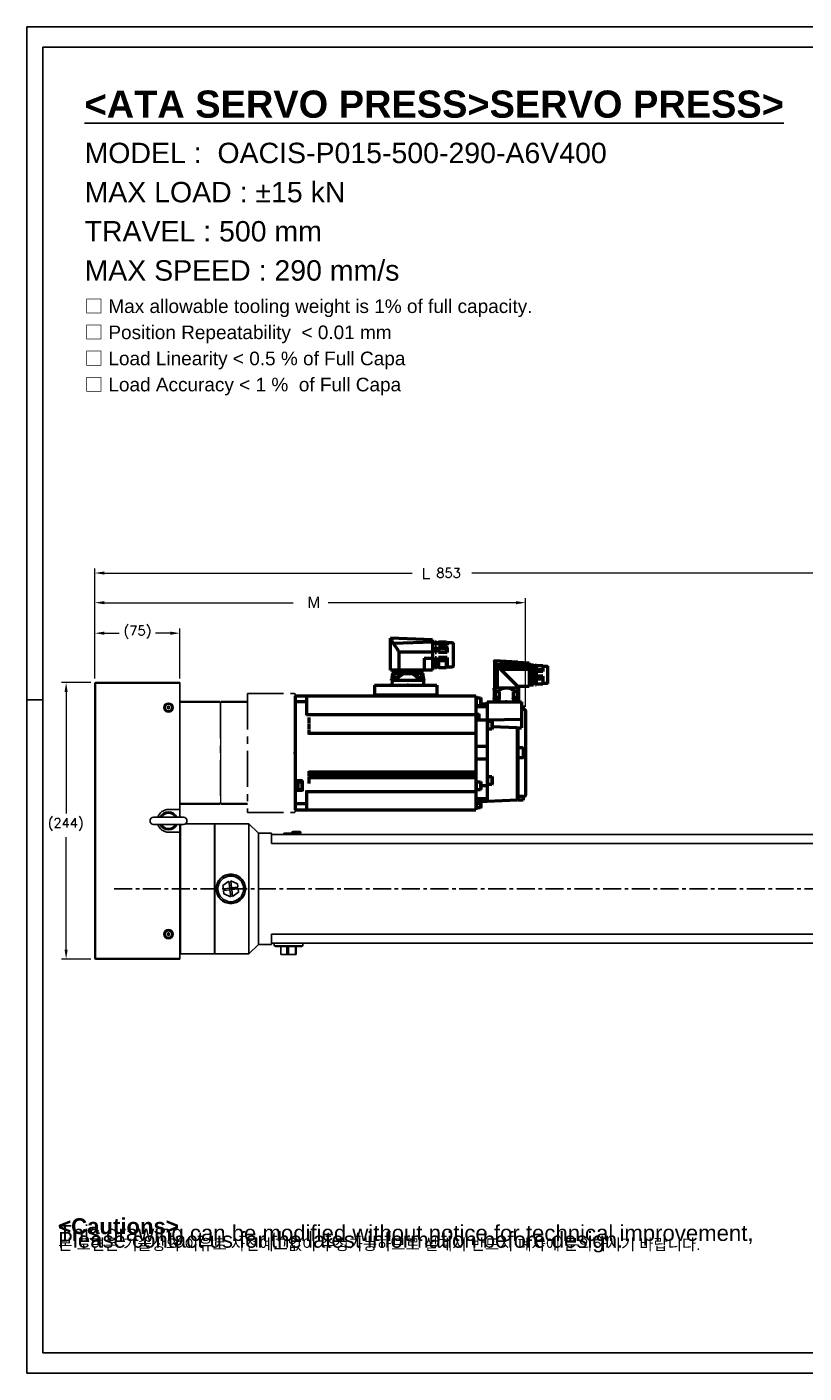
# Model space of a CAD drawing. Extents: x 24607 to 26292, y 14771 to 15959.
# Tile 1 of 20: x 24607 to 25294, y 14771 to 15959. Entities that reach past the tile are written whole.
import ezdxf

# ---------------------------------------------------------------- set-up
doc = ezdxf.new("R2010")
doc.units = 0
doc.header["$LTSCALE"] = 25.4
doc.linetypes.add('CENTER', pattern=[2, 1.25, -0.25, 0.25, -0.25])
doc.linetypes.add('CHAIN', pattern=[0.3543, 0.2362, -0.0295, 0.0591, -0.0295])
doc.layers.get('0').update_dxf_attribs({"linetype": 'CONTINUOUS'})
doc.layers.get('Defpoints').update_dxf_attribs({"linetype": 'CONTINUOUS'})
for name, color, linetype in [('1', 1, 'CENTER'), ('ATA-CENTER', 133, 'CENTER'), ('ATA-TEXT', 7, 'CONTINUOUS')]:
    doc.layers.add(name, color=color, linetype=linetype)
for name, color, linetype, lineweight in [('2d ConnectionPoints', 7, 'CONTINUOUS', 50), ('AM_0', 7, 'CONTINUOUS', 50), ('AM_5_Dimension', 6, 'CONTINUOUS', 13), ('ATA-DIM', 252, 'CONTINUOUS', 25), ('ATA-SECTION', 3, 'CHAIN', 40), ('외형선(ISO)', 7, 'CONTINUOUS', 35)]:
    doc.layers.add(name, color=color, linetype=linetype, lineweight=lineweight)
doc.styles.get("Standard").update_dxf_attribs({"font": 'simplex.shx'})
doc.styles.add('주 문자 (ISO)', font='arial.ttf')
doc.dimstyles.new('ata_A1', dxfattribs={"dimtxt": 4.2, "dimasz": 4.2, "dimexe": 2, "dimexo": 2, "dimgap": 2, "dimtad": 0, "dimtih": 1, "dimtoh": 1, "dimdec": 6, "dimdsep": 46, "dimtxsty": 'Standard', "dimcen": 0, "dimclrd": 252, "dimclre": 252, "dimclrt": 4, "dimadec": 6, "dimazin": 2, "dimtfac": 1, "dimtdec": 6, "dimtofl": 0, "dimtmove": 0, "dimatfit": 3, "dimfxl": 0, "dimtolj": 1, "dimtzin": 0, "dimlwd": 0, "dimlwe": 0, "dimarcsym": 0})

# ---------------------------------------------------------------- blocks, each defined once
blk = doc.blocks.new('1_AGC047N0000150A000_EC_0_in_MSMF204L1H9M_0')
at = {"layer": 'AM_0'}
for p, q in [((-222.8, 76.4), (-222.8, 61.3)), ((-218.8, 76.6), (-222.6, 76.6)), ((-212.8, 77.2), (-218.8, 77.2)), ((-218.8, 77.2), (-218.8, 71.7)), ((-218.8, 73.4), (-212.8, 73.4)), ((-218.8, 71.7), (-212.8, 71.7)), ((-212.2, 77.8), (-212.8, 77.8)), ((-212.8, 77.8), (-212.8, 59.8)), ((-212.2, 76.9), (-212.8, 76.9)), ((-212.2, 77.8), (-212.2, 59.8)), ((-210.7, 77), (-212.2, 77)), ((-208.2, 77.8), (-210.7, 77.8)), ((-210.7, 77.8), (-210.7, 59.8)), ((-208.2, 76.9), (-210.7, 76.9)), ((-208.2, 77.8), (-208.2, 61.5)), ((-206.8, 76.9), (-208.2, 76.9)), ((-206.8, 79.1), (-176.2, 80.9)), ((-196.8, 80.1), (-206.8, 79.5)), ((-206.8, 79.5), (-206.8, 58.6)), ((-206.8, 77.6), (-177.8, 77.6)), ((-206.8, 76.8), (-178.5, 76.8)), ((-206.8, 74.6), (-180.8, 74.6)), ((-206.8, 73.7), (-181.7, 73.7)), ((-196.8, 80.1), (-176, 81.3)), ((-181.7, 73.7), (-196.8, 58.6)), ((-178.6, 76.8), (-180.8, 74.6)), ((-178.6, 76.8), (-178.5, 76.8)), ((-178.6, 76.8), (-178.6, 57.1)), ((-176, 81.3), (-176, 57.1)), ((-222.6, 61.1), (-218.8, 61.1)), ((-218.8, 67.8), (-218.8, 60.5)), ((-218.8, 67.8), (-212.8, 67.8)), ((-218.8, 65.1), (-212.8, 65.1)), ((-218.8, 60.5), (-212.8, 60.5)), ((-212.2, 61.5), (-212.8, 61.5)), ((-212.2, 61.2), (-212.8, 61.2)), ((-212.2, 59.9), (-212.8, 59.9)), ((-212.8, 59.8), (-212.2, 59.8)), ((-212.2, 60.8), (-210.7, 60.8)), ((-208.2, 61.5), (-210.7, 61.5)), ((-208.2, 61), (-210.7, 61)), ((-208.2, 59.9), (-210.7, 59.9)), ((-210.7, 59.8), (-208.2, 59.8)), ((-208.2, 61), (-208.2, 59.8)), ((-208.2, 60.9), (-206.8, 60.9)), ((-206.8, 58.6), (-196.8, 58.6)), ((-197.3, 57), (-197.3, 45)), ((-197.1, 48.3), (-197.2, 47.5)), ((-197.2, 57), (-175.9, 57)), ((-196.8, 58.6), (-196.8, 57.1)), ((-196.8, 57.1), (-176, 57.1)), ((-196.1, 56.6), (-196.7, 56.1)), ((-196.4, 49), (-196.4, 53.8)), ((-196.4, 53.8), (-192.6, 53.8)), ((-196.3, 57.1), (-196.3, 57)), ((-192.5, 56.1), (-192.8, 56.6)), ((-192.7, 47.5), (-192.7, 48.3)), ((-192.6, 53.8), (-192.6, 47.5)), ((-190.4, 56.6), (-191.6, 55.9)), ((-180.2, 56.6), (-180.5, 56.1)), ((-180.4, 47.5), (-180.4, 53.8)), ((-180.4, 53.8), (-176.6, 53.8)), ((-180.3, 48.3), (-180.3, 47.5)), ((-176.3, 56.1), (-176.9, 56.6)), ((-176.7, 57), (-176.7, 57.1)), ((-176.6, 53.8), (-176.6, 49)), ((-175.9, 47.5), (-175.9, 48.3)), ((-175.7, 56.6), (-175.7, 45)), ((-197.3, 47.5), (-191.6, 47.5)), ((-181.4, 47.5), (-175.7, 47.5))]:
    blk.add_line(p, q, dxfattribs=at)
for points in [[(-180.8, 74.6), (-181, 74.2), (-181.4, 73.8), (-181.7, 73.7)], [(-178.5, 76.8), (-178.4, 76.9), (-178.3, 76.9), (-178.2, 77), (-178.1, 77.1), (-178, 77.2), (-178, 77.3), (-177.9, 77.4), (-177.8, 77.6), (-177.8, 77.6)], [(-177.8, 77.6), (-177.5, 78), (-177.3, 78.4), (-177, 78.8), (-176.8, 79.2)], [(-176.2, 80.9), (-176.3, 80.5), (-176.4, 80), (-176.6, 79.6), (-176.8, 79.2)], [(-176.2, 80.9), (-176.2, 81.1), (-176.2, 81.2), (-176.1, 81.3), (-176.1, 81.3)], [(-176, 81.3), (-176, 81.3), (-176, 81.3), (-176, 81.3), (-176.1, 81.3)], [(-196.7, 56.1), (-196.9, 55.9), (-197.1, 55.8), (-197.2, 55.7), (-197.3, 55.8), (-197.3, 55.9), (-197.3, 55.9)], [(-196.1, 56.6), (-195.7, 56.8), (-194.9, 57), (-194.6, 57)], [(-193.4, 57), (-193, 56.9), (-192.8, 56.7), (-192.8, 56.6)], [(-191.6, 55.9), (-191.8, 55.8), (-192, 55.7), (-192.2, 55.8), (-192.4, 55.8), (-192.5, 56), (-192.5, 56.1)], [(-190.4, 56.6), (-189.5, 56.8), (-188, 57), (-186.5, 57), (-184.5, 56.9), (-183.8, 56.9), (-183, 56.7), (-182.6, 56.6)], [(-181.4, 55.9), (-181.6, 56), (-182.6, 56.6)], [(-180.5, 56.1), (-180.6, 55.9), (-180.8, 55.8), (-180.9, 55.7), (-181.1, 55.8), (-181.3, 55.9), (-181.4, 55.9)], [(-180.2, 56.6), (-180.1, 56.8), (-179.7, 57), (-179.6, 57)], [(-178.4, 57), (-177.6, 56.9), (-177, 56.7), (-176.9, 56.6)], [(-175.7, 55.9), (-175.7, 55.8), (-175.8, 55.7), (-175.9, 55.8), (-176.1, 55.8), (-176.3, 56), (-176.3, 56.1)], [(-175.7, 56.6), (-175.7, 56.8), (-175.7, 57), (-175.7, 57), (-175.7, 57)]]:
    blk.add_lwpolyline(points, dxfattribs=at)
for centre, radius, start, end in [((-222.6, 76.4), 0.2, 90, 180), ((-222.6, 61.3), 0.2, 180, 270), ((-197.2, 56), 1, 90, 98.6538), ((-196.3, 48.2), 0.8, 105.4427, 175), ((-194.9, 43.2), 6, 74.5573, 105.4427), ((-193.5, 48.2), 0.8, 5, 74.5573), ((-179.5, 48.2), 0.8, 105.4427, 175), ((-178.1, 43.2), 6, 74.5573, 105.4427), ((-176.7, 48.2), 0.8, 5, 74.5573), ((-175.9, 56), 1, 81.3332, 90)]:
    blk.add_arc(centre, radius, start, end, dxfattribs=at)
blk = doc.blocks.new('DDHW')
at = {"ltscale": 0.2}
blk.add_line((20381.8, 4957.6), (20381.8, 4867.6), dxfattribs=at)
for p, q in [((20483.6, 4957.9), (20483.6, 4962.6)), ((20483.6, 4962.6), (20483.6, 4957.9)), ((20483.6, 4957.9), (20483.6, 4867.3)), ((20483.6, 4946.3), (20483.6, 4957.9)), ((20483.6, 4867.3), (20483.6, 4936.8)), ((20381.8, 4862.6), (20381.8, 4855.7)), ((20483.6, 4862.6), (20483.6, 4867.3)), ((20483.6, 4867.3), (20483.6, 4862.6))]:
    blk.add_line(p, q)
at = {"color": 7, "linetype": 'Continuous'}
blk.add_line((20483.6, 4962.6), (20483.6, 4862.6), dxfattribs=at)
at = {"layer": '1', "color": 0}
for p, q in [((20417.8, 4957.1), (20417.8, 4868.1)), ((20441.6, 4965.1), (20483.1, 4965.1)), ((20441.6, 4965.1), (20441.6, 4860.1)), ((20483.6, 4964.6), (20483.6, 4860.6)), ((20441.6, 4860.1), (20483.1, 4860.1))]:
    blk.add_line(p, q, dxfattribs=at)
at = {"layer": '2d ConnectionPoints'}
blk.add_point((20483.6, 4912.6), dxfattribs=at)
at = {"layer": 'AM_0'}
blk.add_line((20483.6, 4962.9), (20483.6, 4862.3), dxfattribs=at)
at = {"layer": 'AM_5_Dimension', "color": 0, "ltscale": 0.5}
blk.add_line((20417.8, 4957.1), (20417.8, 4868.1), dxfattribs=at)
at = {"layer": 'AM_5_Dimension', "color": 0}
for p, q in [((20483.6, 4964.6), (20483.1, 4965.1)), ((20483.6, 4860.6), (20483.1, 4860.1))]:
    blk.add_line(p, q, dxfattribs=at)
at = {"layer": '외형선(ISO)'}
for p, q in [((20381.8, 4957.6), (20417.3, 4957.6)), ((20417.8, 4957.1), (20417.3, 4957.6)), ((20417.8, 4957.1), (20418.3, 4957.6)), ((20417.8, 4957.1), (20418.3, 4957.6)), ((20441.6, 4957.6), (20418.3, 4957.6)), ((20381.8, 4867.6), (20417.3, 4867.6)), ((20417.8, 4868.1), (20417.3, 4867.6)), ((20417.8, 4868.1), (20418.3, 4867.6)), ((20417.8, 4868.1), (20418.3, 4867.6)), ((20441.6, 4867.6), (20418.3, 4867.6))]:
    blk.add_line(p, q, dxfattribs=at)
blk = doc.blocks.new('*D18948')
at = {"layer": 'ATA-DIM', "color": 252, "lineweight": 0}
for p, q in [((24663.9, 15380.8), (24638, 15380.8)), ((24642, 15372.4), (24642, 15265.2)), ((24642, 15145.2), (24642, 15244.4)), ((24663.9, 15136.8), (24638, 15136.8))]:
    blk.add_line(p, q, dxfattribs=at)
at = {"layer": 'ATA-DIM', "color": 252}
for points in [[(24643.4, 15372.4), (24640.6, 15372.4), (24642, 15380.8)], [(24640.6, 15145.2), (24643.4, 15145.2), (24642, 15136.8)]]:
    blk.add_solid(points, dxfattribs=at)
at = {"layer": 'Defpoints', "color": 0}
for p in [(24667.9, 15380.8), (24642, 15136.8), (24667.9, 15136.8)]:
    blk.add_point(p, dxfattribs=at)
at = {"layer": 'ATA-DIM', "color": 4, "ltscale": 0.2, "insert": (24625.8, 15261.2), "char_height": 8.4, "attachment_point": 1}
blk.add_mtext('\\A1;(244)', dxfattribs=at)
blk = doc.blocks.new('*D18940')
at = {"layer": 'ATA-DIM', "color": 252, "lineweight": 0}
for p, q in [((24667.4, 15384.3), (24667.4, 15428.4)), ((24675.8, 15424.4), (24688.8, 15424.4)), ((24734, 15424.4), (24721.1, 15424.4)), ((24742.4, 15384.3), (24742.4, 15428.4))]:
    blk.add_line(p, q, dxfattribs=at)
at = {"layer": 'ATA-DIM', "color": 252}
for points in [[(24675.8, 15425.8), (24675.8, 15423), (24667.4, 15424.4)], [(24734, 15423), (24734, 15425.8), (24742.4, 15424.4)]]:
    blk.add_solid(points, dxfattribs=at)
at = {"layer": 'Defpoints', "color": 0}
for p in [(24742.4, 15424.4), (24667.4, 15380.3), (24742.4, 15380.3)]:
    blk.add_point(p, dxfattribs=at)
at = {"layer": 'ATA-DIM', "color": 4, "ltscale": 0.2, "insert": (24692.8, 15430.8), "char_height": 8.4, "attachment_point": 1}
blk.add_mtext('\\A1;(75)', dxfattribs=at)
blk = doc.blocks.new('2_BGC106N00001200000_0_in_MSMF204L1H9M_0')
at = {"layer": 'AM_0'}
for p, q in [((-139.6, 96.8), (-139.6, 76.2)), ((-134.4, 97.3), (-139.1, 97.3)), ((-133.6, 98), (-134.4, 97.3)), ((-134.4, 97.3), (-134.4, 95.1)), ((-134.4, 95.1), (-133.6, 96.1)), ((-134.4, 95.1), (-126.6, 95.1)), ((-133.6, 96.1), (-133.6, 98)), ((-126.6, 98), (-133.6, 98)), ((-133.6, 96.1), (-126.6, 96.1)), ((-126.6, 98), (-126.6, 95.1)), ((-125, 97.3), (-126.6, 97.3)), ((-123.8, 98), (-125, 98)), ((-125, 98), (-125, 95.1)), ((-123.8, 96.1), (-125, 96.1)), ((-123.8, 95.1), (-125, 95.1)), ((-123.8, 98), (-123.8, 95.1)), ((-121.4, 97.3), (-123.8, 97.3)), ((-121.4, 99.8), (-84.3, 101.2)), ((-121.4, 99.8), (-121.4, 73)), ((-121.4, 97.7), (-86.8, 96.5)), ((-84.3, 73), (-84.3, 101.2)), ((-133.6, 93.5), (-134.4, 93)), ((-134.4, 93), (-134.4, 88.7)), ((-134.4, 88.7), (-126.6, 88.7)), ((-134.4, 84.3), (-126.6, 84.3)), ((-134.4, 84.3), (-134.4, 75.7)), ((-133.6, 93.5), (-126.6, 93.5)), ((-133.6, 91.7), (-133.6, 93.5)), ((-133.6, 91.7), (-126.6, 91.7)), ((-126.6, 93.5), (-126.6, 88.7)), ((-126.6, 84.3), (-126.6, 75)), ((-125, 93.5), (-125, 88.7)), ((-123.8, 93.5), (-125, 93.5)), ((-123.8, 91.7), (-125, 91.7)), ((-123.8, 88.7), (-125, 88.7)), ((-125, 84.3), (-125, 75)), ((-123.8, 84.3), (-125, 84.3)), ((-123.8, 93.5), (-123.8, 88.7)), ((-123.8, 84.3), (-123.8, 75)), ((-121.4, 88.8), (-91.6, 88.8)), ((-114, 83.7), (-121.4, 83.6)), ((-114, 83.7), (-114, 73)), ((-91.6, 88.8), (-91.6, 73)), ((-139.1, 75.7), (-134.4, 75.7)), ((-134.4, 75.7), (-133.6, 75)), ((-133.6, 81.3), (-126.6, 81.3)), ((-133.6, 75), (-133.6, 81.3)), ((-133.6, 75), (-126.6, 75)), ((-126.6, 75.7), (-125, 75.7)), ((-123.8, 81.3), (-125, 81.3)), ((-125, 75), (-123.8, 75)), ((-123.8, 75.7), (-121.4, 75.7)), ((-121.4, 73), (-84.3, 73)), ((-112, 72.6), (-87, 72.6)), ((-112, 72.6), (-112, 69.9)), ((-111.5, 73), (-111.5, 72.6)), ((-87.5, 72.6), (-87.5, 73)), ((-87, 69.9), (-87, 72.6)), ((-113.8, 64.6), (-113.8, 64.2)), ((-109, 64.6), (-113.8, 64.6)), ((-85.2, 64.2), (-113.8, 64.2)), ((-113.5, 65.4), (-113.5, 64.6)), ((-113.4, 64.2), (-113.5, 59.7)), ((-112.7, 69.9), (-113.2, 66)), ((-86.3, 69.9), (-112.7, 69.9)), ((-107.7, 69.4), (-107.7, 69.9)), ((-91.3, 69.9), (-91.3, 69.4)), ((-85.2, 64.6), (-90, 64.6)), ((-85.8, 66), (-86.3, 69.9)), ((-85.6, 64.2), (-85.5, 59.7)), ((-85.5, 64.6), (-85.5, 65.4)), ((-85.2, 64.2), (-85.2, 64.6))]:
    blk.add_line(p, q, dxfattribs=at)
for points in [[(-91.6, 88.8), (-91.1, 90.1), (-90.4, 91.4), (-89.7, 92.6), (-89, 93.6), (-87.9, 95.1), (-86.8, 96.5)], [(-86.8, 96.5), (-86.1, 97.7), (-85.6, 99), (-85.5, 99.7), (-85.3, 100.3), (-85.2, 100.5), (-85.1, 100.7), (-84.6, 101), (-84.4, 101.1), (-84.3, 101.2)], [(-134.4, 88.7), (-134.1, 90), (-133.8, 91.3), (-133.6, 91.7)], [(-133.6, 81.3), (-134.1, 82.7), (-134.4, 84.3)], [(-110.4, 69.9), (-111.1, 69.1), (-111.7, 68.2), (-112.5, 67), (-112.9, 66.2)], [(-108.8, 65.7), (-109, 64.4), (-109, 64.2)], [(-108.8, 65.7), (-107.4, 66.9), (-106, 68), (-104.5, 69.1), (-102.9, 69.9)], [(-108.8, 65.7), (-108.5, 66.2), (-108.1, 67.3), (-107.8, 68.4), (-107.7, 69.2), (-107.7, 69.4)], [(-96.1, 69.9), (-94.9, 69.3), (-93.7, 68.6), (-91.5, 66.8), (-90.2, 65.7)], [(-91.3, 69.4), (-91.3, 69.1), (-91.2, 68.2), (-90.8, 67), (-90.2, 65.7)], [(-90, 64.2), (-90.2, 65.5), (-90.2, 65.7)], [(-86, 66.2), (-86, 66.2), (-86.6, 67.3), (-87.4, 68.4), (-88, 69.1), (-88.6, 69.9)]]:
    blk.add_lwpolyline(points, dxfattribs=at)
for centre, radius, start, end in [((-139.1, 96.8), 0.5, 90, 180), ((-139.1, 76.2), 0.5, 180, 270), ((-112.5, 65.3), 1, 106.257, 175), ((-110.8, 59.6), 7, 73.743, 106.257), ((-109.1, 65.3), 1, 56.1274, 73.743), ((-89.9, 65.3), 1, 106.257, 122.3553), ((-88.2, 59.6), 7, 73.743, 106.257), ((-86.5, 65.3), 1, 5, 73.743)]:
    blk.add_arc(centre, radius, start, end, dxfattribs=at)
blk = doc.blocks.new('*D18941')
at = {"layer": 'ATA-DIM', "color": 252, "lineweight": 0}
for p, q in [((24667.4, 15384.3), (24667.4, 15455.3)), ((24675.8, 15451.3), (24842.5, 15451.3)), ((25039.3, 15451.3), (24873.5, 15451.3)), ((25047.7, 15359.5), (25047.7, 15455.3))]:
    blk.add_line(p, q, dxfattribs=at)
at = {"layer": 'ATA-DIM', "color": 252}
for points in [[(24675.8, 15452.7), (24675.8, 15449.9), (24667.4, 15451.3)], [(25039.3, 15449.9), (25039.3, 15452.7), (25047.7, 15451.3)]]:
    blk.add_solid(points, dxfattribs=at)
at = {"layer": 'Defpoints', "color": 0}
for p in [(25047.7, 15451.3), (24667.4, 15380.3), (25047.7, 15355.5)]:
    blk.add_point(p, dxfattribs=at)
at = {"layer": 'ATA-DIM', "color": 4, "ltscale": 0.2, "insert": (24846.5, 15455.5), "char_height": 8.4, "attachment_point": 1}
blk.add_mtext('\\A1;   ', dxfattribs=at)
blk = doc.blocks.new('*D18942')
at = {"layer": 'ATA-DIM', "color": 252, "lineweight": 0}
for p, q in [((24667.4, 15384.3), (24667.4, 15481.5)), ((25520.4, 15260.3), (25520.4, 15481.5)), ((24675.8, 15477.5), (24947.7, 15477.5)), ((25512, 15477.5), (25000.2, 15477.5))]:
    blk.add_line(p, q, dxfattribs=at)
at = {"layer": 'ATA-DIM', "color": 252}
for points in [[(24675.8, 15478.9), (24675.8, 15476.1), (24667.4, 15477.5)], [(25512, 15476.1), (25512, 15478.9), (25520.4, 15477.5)]]:
    blk.add_solid(points, dxfattribs=at)
at = {"layer": 'Defpoints', "color": 0}
for p in [(25520.4, 15477.5), (24667.4, 15380.3), (25520.4, 15256.3)]:
    blk.add_point(p, dxfattribs=at)
at = {"layer": 'ATA-DIM', "color": 4, "ltscale": 0.2, "insert": (24951.7, 15481.7), "char_height": 8.4, "attachment_point": 1}
blk.add_mtext('\\A1;   853', dxfattribs=at)
blk = doc.blocks.new('ata-Border-A1-002')
at = {"color": 253, "ltscale": 0.5}
for p, q in [((0, 594), (841, 594)), ((0, 594), (0, 0)), ((420.5, 594), (420.5, 585)), ((841, 594), (841, 0)), ((7, 297), (0, 297)), ((420.5, 9), (420.5, 0)), ((0, 0), (841, 0))]:
    blk.add_line(p, q, dxfattribs=at)
for p, q in [((7, 585), (834, 585)), ((834, 585), (834, 9)), ((834, 9), (7, 9))]:
    blk.add_line(p, q)
at = {"ltscale": 0.5}
blk.add_line((7, 9), (7, 585), dxfattribs=at)
at = {"color": 253, "linetype": 'Continuous'}
blk.add_line((841, 297), (834, 297), dxfattribs=at)

msp = doc.modelspace()

# ---------------------------------------------------------------- linework, layer by layer
for p, q in [((24667.4437351, 15380.2832859), (24667.4437351, 15137.2832859)), ((24667.9437351, 15380.2832859), (24667.4437351, 15380.2832859)), ((24742.4437351, 15380.7832859), (24667.9437351, 15380.7832859)), ((24667.9437351, 15380.7832859), (24667.9437351, 15380.2832859)), ((24667.9437351, 15380.2832859), (24742.4437351, 15380.2832859)), ((24667.9437351, 15137.2832859), (24667.9437351, 15380.2832859)), ((24742.4437351, 15380.7832859), (24742.4437351, 15380.2832859)), ((24742.4437351, 15380.2832859), (24742.4437351, 15268.7832859)), ((24844.2437356, 15364.1291788), (24844.2437356, 15273.437393)), ((24844.2437356, 15364.1291788), (24844.2437356, 15273.437393)), ((24731.4437351, 15359.3606362), (24732.4437351, 15359.9379865)), ((24731.4437351, 15358.2059356), (24731.4437351, 15359.3606362)), ((24732.4437351, 15357.6285854), (24731.4437351, 15358.2059356)), ((24732.4437351, 15359.9379865), (24733.4437351, 15359.3606362)), ((24733.4437351, 15358.2059356), (24732.4437351, 15357.6285854)), ((24733.4437351, 15359.3606362), (24733.4437351, 15358.2059356)), ((24844.2437356, 15273.437393), (24844.2437356, 15343.0332859)), ((24844.2437356, 15273.437393), (24844.2437356, 15343.0332859)), ((24732.4437351, 15268.7832859), (24742.4437351, 15268.7832859)), ((24742.4437351, 15268.7832859), (24742.4437351, 15261.9332859)), ((24844.2437356, 15273.437393), (24844.2437356, 15268.7832859)), ((24844.2437356, 15268.7832859), (24844.2437356, 15273.437393)), ((24844.2437356, 15273.437393), (24844.2437356, 15268.7832859)), ((24844.2437356, 15268.7832859), (24844.2437356, 15273.437393)), ((24745.5937351, 15261.9332859), (24719.2937351, 15261.9332859)), ((24719.2937351, 15255.6332859), (24745.5937351, 15255.6332859)), ((24742.4437351, 15255.6332859), (24742.4437351, 15248.7832859)), ((24742.9437351, 15255.6332859), (24742.9437351, 15141.2832859)), ((24772.9437351, 15256.2832859), (24747.5101119, 15256.2832859)), ((24773.4437351, 15255.7832859), (24772.9437351, 15256.2832859)), ((24772.9437351, 15141.2832859), (24772.9437351, 15256.2832859)), ((24773.4437351, 15256.2832859), (24803.4437351, 15256.2832859)), ((24773.4437351, 15141.2832859), (24773.4437351, 15256.2832859)), ((24811.9437351, 15247.7832859), (24803.4437351, 15256.2832859)), ((24803.4437351, 15141.2832859), (24803.4437351, 15256.2832859)), ((24742.4437351, 15248.7832859), (24732.4437351, 15248.7832859)), ((24742.4437351, 15248.7832859), (24742.4437351, 15137.2832859)), ((24811.9437351, 15247.7832859), (24823.4437351, 15247.7832859)), ((24811.9437351, 15149.7832859), (24811.9437351, 15247.7832859)), ((24823.4437351, 15247.7832859), (24823.4437351, 15246.7832859)), ((24823.4437351, 15238.7832859), (24823.4437351, 15246.7832859)), ((25393.4437351, 15246.7832859), (24823.4437351, 15246.7832859)), ((24834.4437351, 15247.8832859), (24834.6437351, 15247.8832859)), ((24834.4437351, 15247.3832859), (24834.4437351, 15247.8832859)), ((24834.4437351, 15247.3832859), (24834.6437351, 15247.3832859)), ((24834.4437351, 15246.7832859), (24834.4437351, 15247.3832859)), ((24834.6437351, 15247.8832859), (24842.2437351, 15247.8832859)), ((24834.6437351, 15247.8832859), (24834.6437351, 15246.7832859)), ((24834.6587351, 15247.8732859), (24842.2287351, 15247.8732859)), ((24834.6587351, 15247.8732859), (24834.6587351, 15246.8732859)), ((24834.6587351, 15246.8732859), (24842.2287351, 15246.8732859)), ((24834.6587351, 15246.7832859), (24834.6587351, 15246.8732859)), ((24841.4437351, 15248.2832859), (24841.4437351, 15247.8832859)), ((24849.4437351, 15248.2832859), (24841.4437351, 15248.2832859)), ((24842.2287351, 15246.8732859), (24842.2287351, 15247.8732859)), ((24842.2287351, 15246.8732859), (24842.2287351, 15246.7832859)), ((24842.2437351, 15246.7832859), (24842.2437351, 15247.8832859)), ((24842.2437351, 15247.8832859), (24842.4437351, 15247.8832859)), ((24842.2437351, 15247.3832859), (24842.4437351, 15247.3832859)), ((24842.4437351, 15249.2832859), (24848.4437351, 15249.2832859)), ((24842.4437351, 15247.8832859), (24842.4437351, 15247.3832859)), ((24842.4437351, 15247.7832859), (24849.4437351, 15247.7832859)), ((24842.4437351, 15247.3832859), (24842.4437351, 15246.7832859)), ((24843.4437351, 15247.5832859), (24843.4437351, 15246.7832859)), ((24843.4437351, 15247.5832859), (24847.4437351, 15247.5832859)), ((24847.4437351, 15247.5832859), (24847.4437351, 15246.7832859)), ((24849.4437351, 15248.2832859), (24849.4437351, 15247.7832859)), ((24823.4437351, 15238.7832859), (25393.4437351, 15238.7832859)), ((24780.5598921, 15201.7742788), (24785.8496652, 15205.6906931)), ((24780.89494, 15198.8405724), (24780.5598921, 15201.7742788)), ((24780.89494, 15198.8405724), (24786.5581269, 15199.4873442)), ((24786.7396769, 15197.8976777), (24781.0764899, 15197.2509059)), ((24781.4115378, 15194.3171995), (24781.0764899, 15197.2509059)), ((24786.5581269, 15199.4873442), (24785.8496652, 15205.6906931)), ((24787.4481386, 15191.6943287), (24786.7396769, 15197.8976777)), ((24787.4393317, 15205.8722431), (24793.4759325, 15203.2493724)), ((24787.4393317, 15205.8722431), (24788.1477934, 15199.6688942)), ((24788.1477934, 15199.6688942), (24793.8109803, 15200.3156659)), ((24793.9925303, 15198.7259994), (24788.3293434, 15198.0792277)), ((24788.3293434, 15198.0792277), (24789.0378051, 15191.8758787)), ((24794.3275781, 15195.792293), (24789.0378051, 15191.8758787)), ((24793.4759325, 15203.2493724), (24793.8109803, 15200.3156659)), ((24793.9925303, 15198.7259994), (24794.3275781, 15195.792293)), ((24787.4481386, 15191.6943287), (24781.4115378, 15194.3171995)), ((24731.4437351, 15159.3606362), (24732.4437351, 15159.9379865)), ((24731.4437351, 15158.2059356), (24731.4437351, 15159.3606362)), ((24732.4437351, 15159.9379865), (24733.4437351, 15159.3606362)), ((24733.4437351, 15159.3606362), (24733.4437351, 15158.2059356)), ((24732.4437351, 15157.6285854), (24731.4437351, 15158.2059356)), ((24733.4437351, 15158.2059356), (24732.4437351, 15157.6285854)), ((24811.9437351, 15149.7832859), (24803.4437351, 15141.2832859)), ((24811.9437351, 15149.7832859), (24823.4437351, 15149.7832859)), ((24823.4437351, 15158.7832859), (24823.4437351, 15150.7832859)), ((25393.4437351, 15158.7832859), (24823.4437351, 15158.7832859)), ((24823.4437351, 15150.7832859), (24823.4437351, 15149.7832859)), ((24823.4437351, 15150.7832859), (25393.4437351, 15150.7832859)), ((24825.7437351, 15148.5770334), (24825.7437351, 15150.7832859)), ((24827.1185461, 15147.7832859), (24825.7437351, 15148.5770334)), ((24851.1437351, 15148.5770334), (24825.7437351, 15148.5770334)), ((24827.1185461, 15147.7832859), (24849.7689241, 15147.7832859)), ((24831.5598921, 15147.7832859), (24831.5598921, 15140.7832859)), ((24836.8496652, 15140.7832859), (24836.8496652, 15147.7832859)), ((24837.5581269, 15147.7832859), (24837.5581269, 15140.7832859)), ((24837.7396769, 15140.7832859), (24837.7396769, 15147.7832859)), ((24838.4393317, 15147.7832859), (24838.4393317, 15140.7832859)), ((24844.4759325, 15147.7832859), (24844.4759325, 15140.7832859)), ((24844.8109803, 15140.7832859), (24844.8109803, 15147.7832859)), ((24844.9925303, 15147.7832859), (24844.9925303, 15140.7832859)), ((24845.3275781, 15147.7832859), (24845.3275781, 15140.7832859)), ((24849.7689241, 15147.7832859), (24851.1437351, 15148.5770334)), ((24851.1437351, 15148.5770334), (24851.1437351, 15150.7832859)), ((24667.4437351, 15137.2832859), (24667.9437351, 15137.2832859)), ((24742.4437351, 15137.2832859), (24667.9437351, 15137.2832859)), ((24667.9437351, 15137.2832859), (24667.9437351, 15136.7832859)), ((24667.9437351, 15136.7832859), (24742.4437351, 15136.7832859)), ((24742.4437351, 15141.7832859), (24742.9437351, 15141.2832859)), ((24742.4437351, 15137.2832859), (24742.4437351, 15136.7832859)), ((24772.9437351, 15141.2832859), (24742.9437351, 15141.2832859)), ((24773.4437351, 15141.7832859), (24772.9437351, 15141.2832859)), ((24773.4437351, 15141.2832859), (24803.4437351, 15141.2832859)), ((24831.5598921, 15140.7832859), (24836.8496652, 15140.7832859)), ((24837.5581269, 15140.7832859), (24836.8496652, 15140.7832859)), ((24837.7396769, 15140.7832859), (24837.5581269, 15140.7832859)), ((24838.4393317, 15140.7832859), (24837.7396769, 15140.7832859)), ((24838.4393317, 15140.7832859), (24844.4759325, 15140.7832859)), ((24844.4759325, 15140.7832859), (24844.8109803, 15140.7832859)), ((24844.9925303, 15140.7832859), (24844.8109803, 15140.7832859)), ((24844.9925303, 15140.7832859), (24845.3275781, 15140.7832859))]:
    msp.add_line(p, q)
for centre, radius in [((24732.4437351, 15358.7832859), 4), ((24732.4437351, 15358.7832859), 3), ((24787.4437351, 15198.7832859), 12.7), ((24787.4437351, 15198.7832859), 11.325189), ((24732.4437351, 15158.7832859), 4), ((24732.4437351, 15158.7832859), 3)]:
    msp.add_circle(centre, radius)
for centre, radius, start, end in [((24667.9437351, 15380.2832859), 0.5, 90, 180), ((24732.4437351, 15358.7832859), 1, 120, 180), ((24732.4437351, 15358.7832859), 1, 180, 240), ((24732.4437351, 15358.7832859), 1, 60, 120), ((24732.4437351, 15358.7832859), 1, 240, 300), ((24732.4437351, 15358.7832859), 1, 0, 60), ((24732.4437351, 15358.7832859), 1, 300, 0), ((24732.4437351, 15258.7832859), 10, 90, 161.6391862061), ((24732.4437351, 15258.7832859), 8, 23.1880375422, 156.8119624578), ((24719.2937351, 15258.7832859), 3.15, 90, 270), ((24732.4437351, 15258.7832859), 10, 198.3608137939, 270), ((24732.4437351, 15258.7832859), 8, 203.1880375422, 336.8119624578), ((24732.4437351, 15258.7832859), 6.88914, 27.2092425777, 152.7907574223), ((24732.4437351, 15258.7832859), 6.88914, 207.2092425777, 332.7907574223), ((24745.5937351, 15258.7832859), 3.15, 270, 90), ((24842.4437351, 15248.2832859), 1, 90, 180), ((24843.2437351, 15247.5832859), 0.2, 0, 90), ((24847.6437351, 15247.5832859), 0.2, 90, 180), ((24848.4437351, 15248.2832859), 1, 0, 90), ((24732.4437351, 15158.7832859), 1, 120, 180), ((24732.4437351, 15158.7832859), 1, 60, 120), ((24732.4437351, 15158.7832859), 1, 0, 60), ((24732.4437351, 15158.7832859), 1, 180, 240), ((24732.4437351, 15158.7832859), 1, 240, 300), ((24732.4437351, 15158.7832859), 1, 300, 0), ((24667.9437351, 15137.2832859), 0.5, 180, 270)]:
    msp.add_arc(centre, radius, start, end)
for points, knots in [([(24774.4437351, 15198.7832859), (24774.4437351, 15200.421633), (24774.7723157, 15202.1653624), (24776.1007936, 15205.3666731), (24777.1003829, 15206.82471), (24779.4024175, 15209.1267446), (24780.8604097, 15210.1262507), (24784.0615631, 15211.4546681), (24785.8052365, 15211.7832859), (24789.0822338, 15211.7832859), (24790.8259072, 15211.4546681), (24794.0270606, 15210.1262507), (24795.4850527, 15209.1267446), (24797.7870874, 15206.82471), (24798.7866767, 15205.3666731), (24800.1151545, 15202.1653624), (24800.4437351, 15200.421633), (24800.4437351, 15198.7832859)], [1.9661074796, 1.9661074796, 1.9661074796, 1.9661074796, 2.4576116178, 2.4576116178, 2.949115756, 2.949115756, 3.4406653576, 3.4406653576, 3.9322149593, 3.9322149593, 4.4237645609, 4.4237645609, 4.9153141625, 4.9153141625, 5.4068183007, 5.4068183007, 5.8983224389, 5.8983224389, 5.8983224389, 5.8983224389]), ([(24800.4437351, 15198.7832859), (24800.4437351, 15197.1449388), (24800.1151545, 15195.4012094), (24798.7866767, 15192.1998988), (24797.7870874, 15190.7418618), (24795.4850527, 15188.4398272), (24794.0270606, 15187.4403211), (24790.8259072, 15186.1119038), (24789.0822338, 15185.7832859), (24787.4437351, 15185.7832859), (24785.8052365, 15185.7832859), (24784.0615631, 15186.1119038), (24780.8604097, 15187.4403211), (24779.4024175, 15188.4398272), (24777.1003829, 15190.7418618), (24776.1007936, 15192.1998988), (24774.7723157, 15195.4012094), (24774.4437351, 15197.1449388), (24774.4437351, 15198.7832859)], [5.8983224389, 5.8983224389, 5.8983224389, 5.8983224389, 6.3898265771, 6.3898265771, 6.8813307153, 6.8813307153, 7.3728803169, 7.3728803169, 7.8644299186, 7.8644299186, 7.8644299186, 8.3559795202, 8.3559795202, 8.8475291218, 8.8475291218, 9.33903326, 9.33903326, 9.8305373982, 9.8305373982, 9.8305373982, 9.8305373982])]:
    msp.add_open_spline(points, degree=3, knots=knots)
at = {"layer": '2d ConnectionPoints'}
for p in [(24943.7437356, 15378.4832859), (24943.7437356, 15378.4832859), (25030.7437356, 15363.7832859)]:
    msp.add_point(p, dxfattribs=at)
at = {"layer": 'AM_0'}
for p, q in [((24914.3137356, 15378.4832859), (24914.3137356, 15370.0832859)), ((24914.3137356, 15378.4832859), (24969.3137356, 15378.4832859)), ((24969.3137356, 15378.4832859), (24969.3137356, 15370.0832859)), ((24844.2437356, 15369.0832859), (24844.2437356, 15268.4832859)), ((24844.2437356, 15369.0832859), (25003.7437356, 15369.0832859)), ((24854.2437356, 15363.796173), (24844.2437356, 15363.796173)), ((24854.2437356, 15369.0832859), (24854.2437356, 15352.0832859)), ((24913.8137356, 15370.0832859), (24913.8137356, 15369.0832859)), ((24913.8137356, 15370.0832859), (24969.8137356, 15370.0832859)), ((24969.8137356, 15370.0832859), (24969.8137356, 15369.0832859)), ((25003.7437356, 15369.0832859), (25003.7437356, 15268.4832859)), ((25003.7437356, 15367.7832859), (25004.2437356, 15367.7832859)), ((25004.2437356, 15367.7832859), (25004.2437356, 15359.7832859)), ((25004.2437356, 15367.2832859), (25007.8937356, 15367.2832859)), ((25007.8937356, 15367.2832859), (25007.8937356, 15360.2832859)), ((25007.8937356, 15367.2832859), (25008.2437356, 15366.9332859)), ((25008.2437356, 15366.9332859), (25008.2437356, 15360.6332859)), ((25013.7437356, 15361.7832859), (25008.2437356, 15361.7832859)), ((25013.7437356, 15363.7832859), (25013.7437356, 15275.7832859)), ((25013.7437356, 15363.7832859), (25044.2437356, 15363.7832859)), ((25044.2437356, 15363.7832859), (25044.2437356, 15340.8133222)), ((24854.2437356, 15352.7832859), (25003.7437356, 15352.7832859)), ((24856.2437356, 15349.9592681), (24856.2437356, 15345.1073038)), ((25004.2437356, 15359.7832859), (25003.7437356, 15359.7832859)), ((25013.7437356, 15359.2832859), (25003.7437356, 15359.2832859)), ((25003.7437356, 15352.8353241), (25006.7437356, 15352.8353241)), ((25007.8937356, 15360.2832859), (25004.2437356, 15360.2832859)), ((25006.7437356, 15347.7832859), (25006.7437356, 15353.3013351)), ((25008.2437356, 15360.6332859), (25007.8937356, 15360.2832859)), ((25045.5437356, 15360.6332859), (25044.2437356, 15360.6332859)), ((25044.2437356, 15357.3833183), (25045.5437356, 15357.3833183)), ((25045.5437356, 15360.6332859), (25045.5437356, 15357.3833183)), ((25045.5437356, 15357.4495013), (25045.8346761, 15357.4495013)), ((25047.7437356, 15355.4896886), (25047.7437356, 15282.0768832)), ((24856.2437356, 15344.4592681), (24856.2437356, 15340.1073038)), ((24856.2437356, 15339.4592681), (24856.2437356, 15335.0832859)), ((25013.7437356, 15347.7832859), (25003.7437356, 15347.7832859)), ((25044.2437356, 15348.2832859), (25013.7437356, 15347.7332859)), ((25013.7437356, 15347.2832859), (25014.2437356, 15347.2832859)), ((25014.2437356, 15339.2832859), (25013.7437356, 15339.2832859)), ((25014.2437356, 15347.2832859), (25014.2437356, 15339.2832859)), ((25014.2437356, 15346.7832859), (25017.8937356, 15346.7832859)), ((25017.8937356, 15339.7832859), (25014.2437356, 15339.7832859)), ((25017.8937356, 15346.7832859), (25017.8937356, 15339.7832859)), ((25017.8937356, 15346.7832859), (25018.2437356, 15346.4332859)), ((25018.2437356, 15340.1332859), (25017.8937356, 15339.7832859)), ((25018.2437356, 15346.4332859), (25018.2437356, 15340.1332859)), ((25040.2437356, 15340.8116435), (25018.2437527, 15341.7498806)), ((25040.2437356, 15340.814446), (25040.2437356, 15276.9332859)), ((25040.9437356, 15339.9190968), (25040.2437356, 15339.9190968)), ((25040.9437356, 15340.8133222), (25040.9437356, 15276.9332859)), ((25040.9437356, 15340.8133222), (25044.2437356, 15340.8133222)), ((25003.7437356, 15335.7832859), (24856.2437356, 15335.7832859)), ((25013.7438013, 15324.2832859), (25003.7437356, 15324.2832859)), ((25040.9437356, 15323.0832859), (25040.2437356, 15323.0832859)), ((25040.9437356, 15314.4832859), (25040.2437356, 15314.4832859)), ((25045.5437356, 15323.1832859), (25040.9437356, 15323.1832859)), ((25045.5437356, 15314.3832859), (25040.9437356, 15314.3832859)), ((25045.5437356, 15323.1832859), (25045.5437356, 15314.3832859)), ((25047.7437356, 15322.0332859), (25045.5437356, 15322.0332859)), ((25045.5437356, 15321.5332859), (25046.2828558, 15321.5332859)), ((25046.2828558, 15316.0332859), (25045.5437356, 15316.0332859)), ((25045.5437356, 15315.5332859), (25047.7437356, 15315.5332859)), ((24856.2437356, 15302.4832859), (24856.2437356, 15298.0832859)), ((25003.7437356, 15301.7832859), (24856.2437356, 15301.7832859)), ((25013.7437356, 15313.2832859), (25003.7437356, 15313.2832859)), ((24850.7437356, 15294.0332859), (24844.2437356, 15294.0332859)), ((24846.2437356, 15292.9332859), (24846.5937356, 15293.2832859)), ((24846.2437356, 15292.9332859), (24846.2437356, 15286.6332859)), ((24846.5937356, 15293.2832859), (24846.5937356, 15286.2832859)), ((24846.5937356, 15293.2832859), (24850.2437356, 15293.2832859)), ((24850.2437356, 15293.7832859), (24850.2437356, 15285.7832859)), ((24850.2437356, 15293.7832859), (24850.7437356, 15293.7832859)), ((24850.7437356, 15285.0332859), (24850.7437356, 15294.5332859)), ((25003.7437356, 15298.7832859), (24856.2437356, 15298.7832859)), ((24856.2437356, 15297.4832859), (24856.2437356, 15291.7931406)), ((25003.7437356, 15296.7832859), (24856.2437356, 15296.7832859)), ((25003.7437356, 15293.7832859), (25004.2437356, 15293.7832859)), ((25004.2437356, 15293.7832859), (25004.2437356, 15285.7832859)), ((25004.2437356, 15293.2832859), (25007.8937356, 15293.2832859)), ((25007.8937356, 15293.2832859), (25007.8937356, 15286.2832859)), ((25007.8937356, 15293.2832859), (25008.2437356, 15292.9332859)), ((25008.2437356, 15292.9332859), (25008.2437356, 15286.6332859)), ((25013.7437356, 15289.7832859), (25008.2437356, 15289.7832859)), ((25013.7437356, 15298.2832859), (25014.2437356, 15298.2832859)), ((25014.2437356, 15290.2832859), (25013.7437356, 15290.2832859)), ((25014.2437356, 15298.2832859), (25014.2437356, 15290.2832859)), ((25014.2437356, 15297.7832859), (25017.8937356, 15297.7832859)), ((25017.8937356, 15290.7832859), (25014.2437356, 15290.7832859)), ((25017.8937356, 15297.7832859), (25017.8937356, 15290.7832859)), ((25017.8937356, 15297.7832859), (25018.2437356, 15297.4332859)), ((25018.2437356, 15291.1332859), (25017.8937356, 15290.7832859)), ((25018.2437356, 15297.4332859), (25018.2437356, 15291.1332859)), ((24850.7437356, 15285.5332859), (24844.2437356, 15285.5332859)), ((24846.5937356, 15286.2832859), (24846.2437356, 15286.6332859)), ((24850.2437356, 15286.2832859), (24846.5937356, 15286.2832859)), ((24850.7437356, 15285.7832859), (24850.2437356, 15285.7832859)), ((24854.2437356, 15285.4832859), (24854.2437356, 15268.4832859)), ((24854.2437356, 15284.7832859), (25003.7437356, 15284.7832859)), ((25004.2437356, 15285.7832859), (25003.7437356, 15285.7832859)), ((25013.7437356, 15278.2832859), (25003.7437356, 15278.2832859)), ((25007.8937356, 15286.2832859), (25004.2437356, 15286.2832859)), ((25006.7437356, 15278.2832859), (25006.7437356, 15273.7314383)), ((25008.2437356, 15286.6332859), (25007.8937356, 15286.2832859)), ((25040.9437356, 15277.7832859), (25040.2437356, 15277.7832859)), ((25045.5437356, 15280.1832535), (25040.9437356, 15280.1832535)), ((25045.5437356, 15280.1832535), (25045.5437356, 15276.9332859)), ((25045.8365693, 15280.1170705), (25045.5437356, 15280.1170705)), ((25045.9579686, 15280.1205711), (25045.8363242, 15280.117076)), ((24854.2437356, 15273.7703989), (24844.2437356, 15273.7703989)), ((24844.2437356, 15268.4832859), (25003.7437356, 15268.4832859)), ((25006.7437356, 15273.7314383), (25003.7437356, 15273.7314383)), ((25004.2437356, 15269.7832859), (25003.7437356, 15269.7832859)), ((25004.2437356, 15273.7314383), (25004.2437356, 15269.7832859)), ((25007.8937356, 15270.2832859), (25004.2437356, 15270.2832859)), ((25013.7437356, 15275.7832859), (25006.7437356, 15275.7832859)), ((25007.8937356, 15275.7832859), (25007.8937356, 15270.2832859)), ((25008.2437356, 15270.6332859), (25007.8937356, 15270.2832859)), ((25008.2437356, 15275.7832859), (25008.2437356, 15270.6332859)), ((25040.2437356, 15276.9332859), (25013.7437356, 15275.7832859)), ((25045.5437356, 15276.9332859), (25040.9437356, 15276.9332859))]:
    msp.add_line(p, q, dxfattribs=at)
for points in [[(25045.7437356, 15357.4471052), (25045.7517252, 15357.4474823), (25045.8342481, 15357.4494898)], [(25045.8342481, 15357.4494898), (25046.4704806, 15357.3432682), (25046.8647883, 15357.1486347), (25047.11665, 15356.9495013)], [(25047.11665, 15356.9495013), (25047.2672473, 15356.7903129), (25047.6097533, 15356.2121568), (25047.7428023, 15355.5510213), (25047.7437356, 15355.4896886)], [(25047.11665, 15322.0332859), (25046.8375535, 15322.0826487), (25046.368252, 15322.2721638), (25045.7517252, 15322.5781747), (25045.7437356, 15322.5821777)], [(25045.7437356, 15314.9843941), (25045.7517252, 15314.9883972), (25046.4704806, 15315.3414218), (25046.8647883, 15315.4919207), (25047.11665, 15315.5332859)], [(25045.8363242, 15280.117076), (25045.7517252, 15280.1190896), (25045.7437356, 15280.1194666)], [(25047.11665, 15280.6170705), (25046.8375535, 15280.4004462), (25046.368252, 15280.1906725), (25045.9579686, 15280.1205711)], [(25047.7437356, 15282.0768832), (25047.7425411, 15282.0075001), (25047.6059954, 15281.3447101), (25047.4093678, 15280.9655797), (25047.11665, 15280.6170705)]]:
    msp.add_lwpolyline(points, dxfattribs=at)
for centre, radius, start, end in [((25046.2828558, 15320.5332859), 1, 16.9577740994, 90), ((25046.2828558, 15317.0332859), 1, 270, 343.0422259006), ((25040.5437356, 15318.7832859), 7, 343.0422351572, 16.9577648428)]:
    msp.add_arc(centre, radius, start, end, dxfattribs=at)
at = {"layer": 'ATA-CENTER', "ltscale": 0.5}
msp.add_line((24684.500107, 15198.7832859), (25803.7610709, 15198.7832859), dxfattribs=at)

# ---------------------------------------------------------------- block references
at = {"xscale": 2, "yscale": 2, "zscale": 2}
msp.add_blockref('ata-Border-A1-002', (24607.3825789, 14771.4358686), dxfattribs=at)
msp.add_blockref('ata-Border-A1-002', (24607.3825789, 14771.4358686), dxfattribs=at)
at = {"xscale": -1}
for name in ['2_BGC106N00001200000_0_in_MSMF204L1H9M_0', '1_AGC047N0000150A000_EC_0_in_MSMF204L1H9M_0']:
    msp.add_blockref(name, (24844.2437356, 15318.7832859), dxfattribs=at)
at = {"ltscale": 0.2}
msp.add_blockref('DDHW', (4360.6193154, 10406.1849147), dxfattribs=at)

# ---------------------------------------------------------------- texts
at = {"layer": 'ATA-SECTION', "char_height": 10, "attachment_point": 7, "style": '주 문자 (ISO)'}
for s, insert in [('L', (24956.0338308, 15471.9104211)), ('M', (24854.9901688, 15446.7630382))]:
    msp.add_mtext(s, dxfattribs=dict(at, insert=insert))
at = {"layer": 'ATA-TEXT', "color": 7, "attachment_point": 1, "style": '주 문자 (ISO)'}
for s, insert, char_height, line_spacing_factor in [('{\\fArial|b1|i0|c129|p34;\\H3.42860x;\\L<ATA SERVO PRESS>SERVO PRESS>}\\P{\\fArial|b0|i0|c129|p34;\\H2.57145x;MODEL :  OACIS-}{\\fArial|b0|i0|c0|p34;\\H2.57145x;P015}{\\fArial|b0|i0|c129|p34;\\H2.57145x;-500-290-A}{\\fArial|b0|i0|c0|p34;\\H2.57145x;6V400}\\P{\\fArial|b0|i0|c129|p34;\\H2.57145x;MAX LOAD : ±}{\\fArial|b0|i0|c0|p34;\\H2.57145x;15}{\\fArial|b0|i0|c129|p34;\\H2.57145x; kN}\\P{\\fArial|b0|i0|c129|p34;\\H2.57145x;TRAVEL : 500 mm}\\P{\\fArial|b0|i0|c129|p34;\\H2.57145x;MAX SPEED : 290 mm/s}\\P{\\fArial|b0|i0|c129|p34;\\H1.71439x;□ Max allowable tooling weight is 1% of full capacity.}\\P{\\fArial|b0|i0|c129|p34;\\H1.71439x;□ Position Repeatability  }{\\fArial|b0|i0|c129|p34;\\H1.71439x;<}{\\fArial|b0|i0|c129|p34;\\H1.71439x; 0.01 mm}\\P{\\fArial|b0|i0|c129|p34;\\H1.71439x;□ Load Linearity }{\\fArial|b0|i0|c129|p34;\\H1.71439x;<}{\\fArial|b0|i0|c129|p34;\\H1.71439x; 0.5 % of Full Capa}\\P{\\fArial|b0|i0|c129|p34;\\H1.71439x;□ Load Accuracy }{\\fArial|b0|i0|c129|p34;\\H1.71439x;<}{\\fArial|b0|i0|c129|p34;\\H1.71439x; 1 %  of Full Capa}', (24658.3151675, 15903.3139243), 7, 1.151952), ('{\\fArial|b1|i0|c129|p34;\\H2.00000x;<Cautions> }\\P{\\fArial|b0|i0|c129|p34;\\H2.00000x;This drawing can be modified without notice for technical improvement,}\\P{\\fArial|b0|i0|c129|p34;\\H2.00000x;Please contact us for the latest information before design.}\\P{\\fGulim|b0|i0|c129|p50;\\H1.42857x;본 도면은 기술상의 이유로 사전예고없이 수정가능하므로 설계시 반드시 폐사에 문의하시기 바랍니다}{\\fArial|b0|i0|c129|p34;\\H1.42857x;.}', (24635.0290628, 14908.0713858), 6.9999998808, 0.257143)]:
    msp.add_mtext(s, dxfattribs=dict(at, insert=insert, char_height=char_height, line_spacing_factor=line_spacing_factor))

# ---------------------------------------------------------------- dimensions: what is measured, and where the dimension line sits
at = {"layer": 'ATA-DIM'}
for base, p1, p2, angle, text, override, picture, middle in [((25520.4437351, 15477.5301795), (24667.4437351, 15380.2832859), (25520.4437351, 15256.2832859), 180, '   <>', {"dimscale": 2, "dimdec": 3, "dimpost": '', "dimtol": 0, "dimlim": 0, "dimtp": 0, "dimtm": 0, "dimtfac": 0.857143, "dimtdec": 2, "dimtolj": 1, "dimtzin": 0}, '*D18942', (24973.9437351, 15477.5301795)), ((25047.7437356, 15451.337955), (24667.4437351, 15380.2832859), (25047.7437356, 15355.4896886), 180, '   ', {"dimscale": 2, "dimdec": 3, "dimpost": '', "dimtfac": 0.857143, "dimtdec": 2}, '*D18941', (24857.9937356, 15451.337955)), ((24742.4437351, 15424.3899417), (24667.4437351, 15380.2832859), (24742.4437351, 15380.2832859), 180, '(<>)', {"dimscale": 2, "dimdec": 3, "dimtfac": 0.857143, "dimtdec": 2}, '*D18940', (24704.9437351, 15424.3899417)), ((24642.009437, 15136.7832859), (24667.9437351, 15380.7832859), (24667.9437351, 15136.7832859), 90, '(<>)', {"dimscale": 2, "dimdec": 3, "dimtol": 0, "dimlim": 0, "dimtp": 0, "dimtm": 0, "dimtfac": 0.857143, "dimtdec": 2, "dimtolj": 1, "dimtzin": 0}, '*D18948', (24642.009437, 15254.824161))]:
    dim = msp.add_linear_dim(base=base, p1=p1, p2=p2, angle=angle, text=text, dimstyle='ata_A1', override=override, dxfattribs=at)
    dim.commit()
    dim.dimension.update_dxf_attribs({"geometry": picture, "text_midpoint": middle, "dimtype": 160})

doc.saveas('drawing.dxf')
